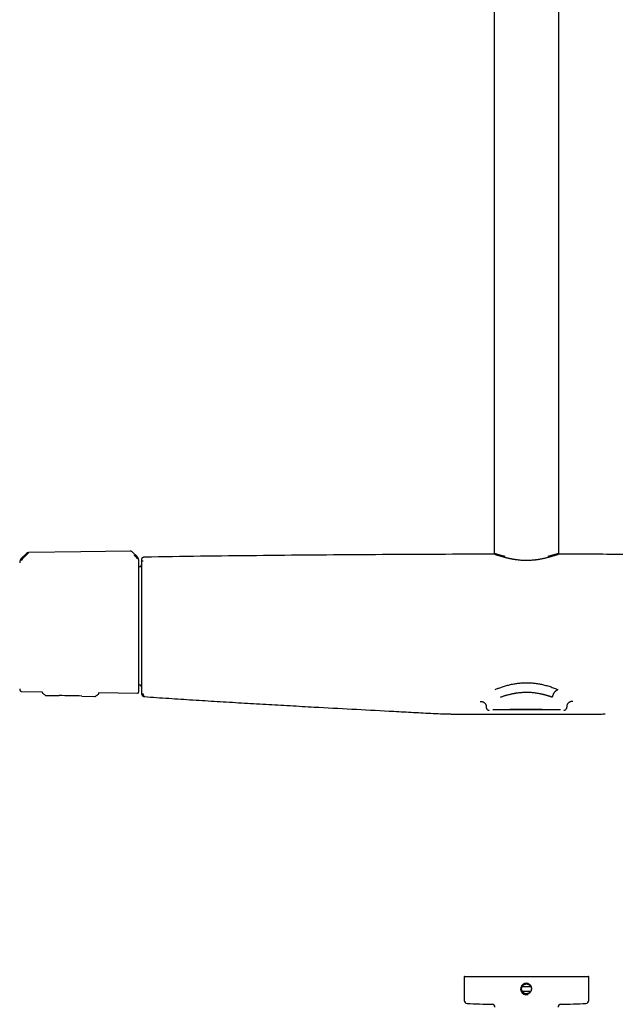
# Model space of a CAD drawing. Header units: millimetres. Extents: x 8 to 1762, y 12 to 2754.
# Tile 19 of 38: x 724 to 925, y 1426 to 1758. Entities that reach past the tile are written whole.
import ezdxf

# ---------------------------------------------------------------- set-up
doc = ezdxf.new("R2010")
doc.units = ezdxf.units.MM

msp = doc.modelspace()

# ---------------------------------------------------------------- linework, layer by layer
at = {"color": 7, "linetype": 'Continuous', "lineweight": 30}
for p, q in [((884.47, 2572.56), (884.47, 1577.73)), ((906.37, 1577.73), (906.37, 2572.56)), ((726.52, 1577.52), (725.11, 1576.12)), ((726.51, 1577.52), (726.51, 1577.52)), ((726.52, 1577.52), (726.51, 1577.52)), ((726.61, 1577.61), (726.56, 1577.56)), ((727.36, 1577.87), (727.36, 1577.87)), ((762.57, 1577.95), (762.5, 1578.01)), ((763.87, 1576.66), (762.56, 1577.95)), ((762.56, 1577.95), (762.56, 1577.95)), ((725.12, 1576.13), (725.12, 1576.11)), ((725.8, 1576.31), (725.95, 1576.47)), ((764.59, 1574.96), (764.59, 1574.97)), ((765.47, 1575.59), (765.47, 1575.6)), ((765.47, 1575.55), (765.47, 1575.5)), ((902.61, 1576.3), (902.59, 1576.3)), ((765.43, 1573.11), (764.59, 1573.1)), ((725.01, 1531.06), (731.93, 1530.95)), ((731.93, 1530.96), (731.93, 1530.9)), ((731.93, 1530.9), (731.93, 1530.85)), ((731.93, 1530.9), (731.93, 1530.9)), ((764.59, 1533.3), (765.43, 1533.28)), ((733.43, 1529.66), (737.66, 1529.65)), ((733.43, 1529.66), (733.43, 1529.66)), ((745.36, 1529.51), (749.59, 1529.37)), ((749.59, 1529.38), (749.6, 1529.38)), ((750.93, 1530.18), (750.97, 1530.21)), ((751.14, 1530.66), (751.13, 1530.57)), ((751.13, 1530.57), (751.13, 1530.58)), ((751.14, 1530.66), (764.1, 1530.46)), ((766.43, 1529.33), (766.49, 1529.32)), ((882.68, 1524.59), (882.81, 1524.72)), ((908.02, 1524.72), (908.15, 1524.59)), ((914.88, 1523.41), (914.88, 1523.4)), ((874.34, 1434.6), (874.41, 1426.84)), ((874.64, 1434.9), (916.2, 1434.9)), ((916.43, 1426.84), (916.5, 1434.6)), ((896.95, 1431.4), (893.89, 1431.4)), ((894, 1429.93), (893.99, 1429.96)), ((896.81, 1429.9), (894.02, 1429.9)), ((895.68, 1429.15), (895.64, 1429.14))]:
    msp.add_line(p, q, dxfattribs=at)
at = {"color": 7, "linetype": 'Continuous', "lineweight": 30, "flags": 128}
for points in [[(761.62, 1578.39), (745.02, 1578.14), (727.36, 1577.87)], [(765.47, 1530.66), (765.47, 1530.67), (765.47, 1530.67), (765.47, 1530.67), (765.47, 1530.68), (765.47, 1530.69), (765.47, 1530.69), (765.47, 1530.69), (765.47, 1530.7), (765.47, 1530.7), (765.47, 1530.7), (765.47, 1530.7), (765.47, 1530.7), (765.47, 1530.7), (765.47, 1530.7), (765.47, 1530.7)]]:
    msp.add_lwpolyline(points, dxfattribs=at)
at = {"color": 7, "linetype": 'Continuous', "lineweight": 30}
for centre, radius, start, end in [((1765.22, 1553.2), 1000, 178.72201, 178.82018), ((726.85, 1532.01), 2.48, 181.2169, 190.5381), ((1765.22, 1553.2), 1000, 181.17982, 181.2765), ((737.15, 1279.65), 250, 88.1172, 89.8829), ((874.64, 1434.6), 0.3, 90, 180.5), ((916.2, 1434.6), 0.3, 359.5, 90), ((895.42, 1430.78), 2, 202.5814, 286.1077), ((895.42, 1430.78), 1.65, 210.1444, 278.0916), ((875.41, 1426.85), 1, 180.5, 267.3946), ((895.42, 1866.65), 441.25, 267.3946, 268.4905), ((883.77, 1424.55), 1, 0, 88.4905), ((907.07, 1424.55), 1, 91.5095, 180), ((895.42, 1866.65), 441.25, 271.5095, 272.6054), ((915.43, 1426.85), 1, 272.6054, 359.5)]:
    msp.add_arc(centre, radius, start, end, dxfattribs=at)
for points, knots in [([(727.36, 1577.86), (727.35, 1577.85), (727.33, 1577.84), (727.3, 1577.8), (727.25, 1577.76), (727.19, 1577.7), (727.14, 1577.65), (727.1, 1577.61), (727.05, 1577.56), (726.99, 1577.51), (726.94, 1577.45), (726.87, 1577.39), (726.8, 1577.31), (726.71, 1577.23), (726.64, 1577.15), (726.58, 1577.09), (726.55, 1577.07), (726.52, 1577.04), (726.49, 1577.01), (726.46, 1576.97), (726.43, 1576.94), (726.36, 1576.88), (726.27, 1576.78), (726.16, 1576.67), (726.08, 1576.59), (726.02, 1576.54), (725.99, 1576.5), (725.97, 1576.48), (725.96, 1576.47), (725.95, 1576.47), (725.95, 1576.47), (725.95, 1576.47), (725.95, 1576.47)], [0, 0, 0, 0, 0.051373, 0.105665, 0.163102, 0.223828, 0.260047, 0.297372, 0.335805, 0.375343, 0.415981, 0.457712, 0.500527, 0.55796, 0.625151, 0.641553, 0.65843, 0.675777, 0.69359, 0.711864, 0.730595, 0.749776, 0.826538, 0.888784, 0.93693, 0.964012, 0.983495, 0.995471, 0.998664, 0.999564, 0.99984, 1, 1, 1, 1]), ([(727.36, 1577.87), (727.28, 1577.87), (727.13, 1577.86), (726.92, 1577.79), (726.74, 1577.71), (726.65, 1577.63), (726.62, 1577.6)], [0, 0, 0, 0, 0.275137, 0.558616, 0.849567, 1, 1, 1, 1]), ([(762.48, 1578.03), (762.45, 1578.06), (762.4, 1578.1), (762.33, 1578.15), (762.26, 1578.2), (762.19, 1578.24), (762.09, 1578.29), (761.98, 1578.34), (761.86, 1578.37), (761.75, 1578.39), (761.66, 1578.39), (761.62, 1578.39)], [0, 0, 0, 0, 0.130269, 0.223369, 0.288012, 0.373142, 0.487691, 0.630329, 0.740715, 0.863594, 1, 1, 1, 1]), ([(762.5, 1578.01), (762.44, 1578.05), (762.33, 1578.16), (762.15, 1578.26), (761.99, 1578.33), (761.87, 1578.36), (761.74, 1578.39), (761.66, 1578.39), (761.62, 1578.39)], [0, 0, 0, 0, 0.218292, 0.487112, 0.617332, 0.745476, 0.872561, 1, 1, 1, 1]), ([(884.75, 1577.33), (883.14, 1577.33), (875.24, 1577.33), (861.03, 1577.28), (842.12, 1577.18), (823.21, 1577.04), (804.29, 1576.86), (785.38, 1576.64), (772.77, 1576.46), (766.47, 1576.37)], [0, 0, 0, 0, 0.040605, 0.200504, 0.360403, 0.520302, 0.680201, 0.8401, 1, 1, 1, 1]), ([(884.47, 1577.73), (884.47, 1577.69), (884.48, 1577.62), (884.53, 1577.51), (884.59, 1577.44), (884.65, 1577.39), (884.7, 1577.36), (884.72, 1577.34), (884.74, 1577.34), (884.76, 1577.33), (884.78, 1577.32), (884.83, 1577.3), (884.88, 1577.28), (884.94, 1577.26), (885.01, 1577.24), (885.09, 1577.21), (885.19, 1577.18), (885.31, 1577.14), (885.47, 1577.1), (885.65, 1577.04), (885.87, 1576.98), (886.12, 1576.91), (886.39, 1576.83), (886.68, 1576.74), (887, 1576.64), (887.37, 1576.54), (887.78, 1576.42), (888.08, 1576.34), (888.23, 1576.3)], [0, 0, 0, 0, 0.027194, 0.051421, 0.072418, 0.091699, 0.107197, 0.119265, 0.130521, 0.14223, 0.154392, 0.184866, 0.217896, 0.249566, 0.283222, 0.318831, 0.357441, 0.401797, 0.450487, 0.503541, 0.561015, 0.623002, 0.67797, 0.735887, 0.796928, 0.861249, 0.928944, 1, 1, 1, 1]), ([(884.47, 1577.73), (884.47, 1577.73), (884.47, 1577.72), (884.51, 1577.69), (884.58, 1577.67), (884.68, 1577.64), (884.81, 1577.6), (884.98, 1577.54), (885.15, 1577.49), (885.29, 1577.45), (885.37, 1577.42), (885.47, 1577.39), (885.56, 1577.37), (885.67, 1577.33), (885.78, 1577.3), (885.95, 1577.25), (886.21, 1577.18), (886.59, 1577.07), (887.02, 1576.96), (887.51, 1576.83), (887.87, 1576.73), (888.06, 1576.68)], [0, 0, 0, 0, 0.05376, 0.116015, 0.175366, 0.231818, 0.299237, 0.36855, 0.439774, 0.464194, 0.488833, 0.513692, 0.538771, 0.564071, 0.589592, 0.615334, 0.683876, 0.756607, 0.833534, 0.914664, 1, 1, 1, 1]), ([(902.59, 1576.3), (902.69, 1576.32), (902.89, 1576.38), (903.18, 1576.46), (903.45, 1576.54), (903.7, 1576.61), (903.93, 1576.68), (904.16, 1576.75), (904.36, 1576.81), (904.57, 1576.87), (904.78, 1576.93), (904.98, 1576.99), (905.16, 1577.04), (905.29, 1577.08), (905.41, 1577.11), (905.51, 1577.14), (905.61, 1577.17), (905.71, 1577.2), (905.81, 1577.23), (905.89, 1577.26), (905.96, 1577.28), (906.02, 1577.31), (906.06, 1577.32), (906.1, 1577.34), (906.16, 1577.38), (906.21, 1577.41), (906.24, 1577.44), (906.26, 1577.47), (906.29, 1577.5), (906.32, 1577.54), (906.34, 1577.59), (906.36, 1577.66), (906.36, 1577.71), (906.37, 1577.73)], [0, 0, 0, 0, 0.043673, 0.092943, 0.138749, 0.181225, 0.220473, 0.267103, 0.308416, 0.344458, 0.399226, 0.448404, 0.492478, 0.535535, 0.564669, 0.597171, 0.633582, 0.673942, 0.717273, 0.758024, 0.795266, 0.828966, 0.859141, 0.881395, 0.90703, 0.936315, 0.941636, 0.948576, 0.957825, 0.966325, 0.976176, 0.98739, 1, 1, 1, 1]), ([(902.77, 1576.68), (902.95, 1576.73), (903.29, 1576.82), (903.75, 1576.94), (904.08, 1577.03), (904.29, 1577.09), (904.41, 1577.12), (904.53, 1577.15), (904.64, 1577.18), (904.74, 1577.21), (904.84, 1577.24), (905, 1577.29), (905.19, 1577.34), (905.41, 1577.41), (905.61, 1577.47), (905.78, 1577.52), (905.93, 1577.57), (906.06, 1577.6), (906.17, 1577.64), (906.26, 1577.67), (906.33, 1577.7), (906.37, 1577.72), (906.37, 1577.73), (906.37, 1577.73)], [0, 0, 0, 0, 0.0797177, 0.1556718, 0.2278661, 0.2513339, 0.2743759, 0.2969922, 0.3191832, 0.340949, 0.3622899, 0.3832061, 0.4410163, 0.4977366, 0.5533729, 0.6079319, 0.6614203, 0.7138456, 0.7652155, 0.8286838, 0.8958876, 0.9668334, 1, 1, 1, 1]), ([(1024.36, 1576.37), (1017.49, 1576.47), (1003.73, 1576.67), (983.1, 1576.9), (962.47, 1577.09), (941.84, 1577.22), (923.04, 1577.31), (911.12, 1577.33), (906.08, 1577.33)], [0, 0, 0, 0, 0.174423, 0.348845, 0.523267, 0.697688, 0.872109, 1, 1, 1, 1]), ([(725.1, 1576.12), (725.05, 1576.07), (724.94, 1575.95), (724.8, 1575.76), (724.67, 1575.56), (724.57, 1575.34), (724.49, 1575.12), (724.42, 1574.89), (724.38, 1574.66), (724.38, 1574.5), (724.37, 1574.42)], [0, 0, 0, 0, 0.122985, 0.247681, 0.373545, 0.5, 0.626456, 0.752319, 0.877015, 1, 1, 1, 1]), ([(725.12, 1576.11), (725.11, 1576.11), (725.09, 1576.09), (725.05, 1576.04), (724.98, 1575.97), (724.89, 1575.88), (724.79, 1575.75), (724.7, 1575.6), (724.62, 1575.45), (724.55, 1575.29), (724.5, 1575.13), (724.46, 1574.98), (724.43, 1574.86), (724.42, 1574.79), (724.42, 1574.73), (724.41, 1574.71), (724.41, 1574.7)], [0, 0, 0, 0, 0.007539, 0.032602, 0.07418, 0.124929, 0.188679, 0.265565, 0.331914, 0.405634, 0.486045, 0.573984, 0.669568, 0.772326, 0.882537, 1, 1, 1, 1]), ([(725.8, 1576.31), (725.78, 1576.29), (725.73, 1576.25), (725.67, 1576.19), (725.62, 1576.13), (725.57, 1576.08), (725.53, 1576.04), (725.5, 1576), (725.44, 1575.94), (725.36, 1575.85), (725.27, 1575.74), (725.19, 1575.64), (725.14, 1575.55), (725.1, 1575.49), (725.08, 1575.44), (725.06, 1575.41), (725.05, 1575.37), (725.04, 1575.33), (725.02, 1575.29), (725.01, 1575.25), (725.01, 1575.21), (725.01, 1575.2), (725.01, 1575.19)], [0, 0, 0, 0, 0.050045, 0.095553, 0.136383, 0.17242, 0.203582, 0.229806, 0.251048, 0.341132, 0.424232, 0.500467, 0.559068, 0.620038, 0.651467, 0.683568, 0.716366, 0.749871, 0.805208, 0.865749, 0.930959, 1, 1, 1, 1]), ([(725.54, 1576.53), (725.54, 1576.53), (725.55, 1576.53), (725.59, 1576.51), (725.62, 1576.48), (725.66, 1576.45), (725.7, 1576.41), (725.75, 1576.37), (725.78, 1576.33), (725.8, 1576.31)], [0, 0, 0, 0, 0.266598, 0.401522, 0.532956, 0.658345, 0.776518, 0.888742, 1, 1, 1, 1]), ([(763.13, 1576.89), (763.14, 1576.91), (763.18, 1576.95), (763.23, 1576.99), (763.27, 1577.03), (763.31, 1577.06), (763.34, 1577.09), (763.38, 1577.11), (763.39, 1577.11), (763.4, 1577.11)], [0, 0, 0, 0, 0.1117, 0.224353, 0.342772, 0.468177, 0.599425, 0.734033, 1, 1, 1, 1]), ([(764.1, 1575.8), (764.1, 1575.81), (764.1, 1575.82), (764.09, 1575.86), (764.07, 1575.9), (764.04, 1575.95), (764.01, 1575.99), (763.97, 1576.03), (763.93, 1576.09), (763.87, 1576.15), (763.8, 1576.22), (763.73, 1576.3), (763.65, 1576.37), (763.57, 1576.46), (763.5, 1576.53), (763.45, 1576.58), (763.42, 1576.61), (763.39, 1576.64), (763.35, 1576.68), (763.31, 1576.72), (763.26, 1576.76), (763.22, 1576.8), (763.18, 1576.84), (763.15, 1576.87), (763.14, 1576.88), (763.13, 1576.89), (763.13, 1576.89), (763.13, 1576.89), (763.13, 1576.89), (763.13, 1576.89), (763.13, 1576.89), (763.13, 1576.89)], [0, 0, 0, 0, 0.069381, 0.134474, 0.194647, 0.249723, 0.286616, 0.328877, 0.376647, 0.440744, 0.499958, 0.554703, 0.614664, 0.6798, 0.750013, 0.76892, 0.790509, 0.814753, 0.841618, 0.871065, 0.903043, 0.937492, 0.964713, 0.984146, 0.995886, 0.998893, 0.999683, 0.9999, 0.999964, 0.999986, 1, 1, 1, 1]), ([(764.49, 1575.52), (764.49, 1575.54), (764.49, 1575.56), (764.48, 1575.61), (764.47, 1575.65), (764.46, 1575.67), (764.46, 1575.7), (764.44, 1575.74), (764.43, 1575.8), (764.41, 1575.85), (764.39, 1575.9), (764.37, 1575.95), (764.35, 1576), (764.32, 1576.06), (764.29, 1576.15), (764.2, 1576.29), (764.06, 1576.46), (763.94, 1576.58), (763.87, 1576.65)], [0, 0, 0, 0, 0.125554, 0.251039, 0.290001, 0.310057, 0.344618, 0.393554, 0.456767, 0.493798, 0.534579, 0.576341, 0.60187, 0.627562, 0.693703, 0.759502, 0.875658, 1, 1, 1, 1]), ([(764.24, 1576.21), (764.23, 1576.23), (764.18, 1576.32), (764.06, 1576.48), (763.94, 1576.61), (763.88, 1576.68)], [0, 0, 0, 0, 0.09379, 0.526659, 1, 1, 1, 1]), ([(764.59, 1574.97), (764.59, 1575.01), (764.59, 1575.09), (764.58, 1575.19), (764.57, 1575.26), (764.57, 1575.3), (764.56, 1575.34), (764.56, 1575.38), (764.54, 1575.47), (764.51, 1575.58), (764.47, 1575.73), (764.41, 1575.89), (764.35, 1576.03), (764.3, 1576.11), (764.29, 1576.13)], [0, 0, 0, 0, 0.13859, 0.246275, 0.323202, 0.350406, 0.370585, 0.405796, 0.454324, 0.560898, 0.666494, 0.793532, 0.941763, 1, 1, 1, 1]), ([(764.59, 1553.37), (764.59, 1553.65), (764.59, 1554.22), (764.59, 1555.08), (764.59, 1555.95), (764.59, 1556.82), (764.59, 1557.64), (764.59, 1558.39), (764.59, 1559.09), (764.59, 1559.78), (764.59, 1560.48), (764.59, 1561.23), (764.59, 1562.04), (764.59, 1562.91), (764.59, 1563.75), (764.59, 1564.59), (764.59, 1565.4), (764.59, 1566.19), (764.59, 1566.95), (764.59, 1567.68), (764.59, 1568.39), (764.59, 1569.08), (764.59, 1569.73), (764.59, 1570.36), (764.59, 1570.94), (764.59, 1571.45), (764.59, 1571.89), (764.59, 1572.27), (764.59, 1572.62), (764.59, 1572.95), (764.59, 1573.28), (764.59, 1573.61), (764.59, 1573.91), (764.59, 1574.18), (764.59, 1574.41), (764.59, 1574.6), (764.59, 1574.74), (764.59, 1574.85), (764.59, 1574.93), (764.59, 1574.95), (764.59, 1574.96)], [0, 0, 0, 0, 0.025584, 0.05117, 0.077404, 0.103828, 0.130677, 0.152041, 0.173419, 0.195242, 0.217142, 0.23906, 0.267512, 0.29597, 0.324782, 0.353689, 0.382787, 0.411491, 0.440267, 0.469148, 0.498049, 0.527491, 0.556939, 0.586301, 0.615625, 0.644825, 0.667655, 0.690501, 0.713078, 0.735595, 0.75813, 0.786264, 0.814404, 0.842056, 0.86955, 0.896665, 0.922944, 0.949025, 0.974507, 1, 1, 1, 1]), ([(766.12, 1576.3), (766.11, 1576.29), (766.09, 1576.29), (766.07, 1576.28), (766.04, 1576.26), (766.01, 1576.25), (765.99, 1576.24), (765.97, 1576.23), (765.95, 1576.22), (765.93, 1576.21), (765.91, 1576.2), (765.89, 1576.19), (765.87, 1576.18), (765.85, 1576.17), (765.83, 1576.16), (765.81, 1576.15), (765.79, 1576.13), (765.76, 1576.11), (765.74, 1576.09), (765.71, 1576.07), (765.68, 1576.04), (765.64, 1576.01), (765.61, 1575.97), (765.57, 1575.91), (765.53, 1575.85), (765.5, 1575.77), (765.48, 1575.69), (765.47, 1575.63), (765.47, 1575.6)], [0, 0, 0, 0, 0.035462, 0.076588, 0.116014, 0.15374, 0.189766, 0.223495, 0.255583, 0.286032, 0.31484, 0.342546, 0.368648, 0.395207, 0.423026, 0.452106, 0.482446, 0.514045, 0.552504, 0.592645, 0.634195, 0.677095, 0.721343, 0.766939, 0.822405, 0.879739, 0.938939, 1, 1, 1, 1]), ([(765.47, 1575.64), (765.47, 1575.64), (765.47, 1575.63), (765.47, 1575.61), (765.47, 1575.57), (765.47, 1575.55)], [0, 0, 0, 0, 0.333263, 0.666582, 1, 1, 1, 1]), ([(765.47, 1575.5), (765.47, 1575.49), (765.47, 1575.48), (765.47, 1575.44), (765.47, 1575.41), (765.47, 1575.36), (765.47, 1575.3), (765.47, 1575.24), (765.47, 1575.18), (765.47, 1575.13), (765.47, 1575.07), (765.47, 1575), (765.47, 1574.9), (765.47, 1574.78), (765.47, 1574.67), (765.47, 1574.62), (765.47, 1574.6), (765.47, 1574.59), (765.47, 1574.58), (765.47, 1574.58), (765.47, 1574.58), (765.47, 1574.58), (765.47, 1574.58), (765.47, 1574.58), (765.47, 1574.58), (765.47, 1574.58), (765.47, 1574.58), (765.47, 1574.58)], [0, 0, 0, 0, 0.087077, 0.170465, 0.250179, 0.336152, 0.419411, 0.499986, 0.55752, 0.614101, 0.669742, 0.724459, 0.779912, 0.902902, 0.957147, 0.981053, 0.991573, 0.996212, 0.998271, 0.99914, 0.999535, 0.999907, 0.999936, 0.99996, 0.99998, 0.99999, 1, 1, 1, 1]), ([(765.98, 1575.07), (765.95, 1575.06), (765.88, 1575.06), (765.79, 1575.03), (765.7, 1574.99), (765.62, 1574.92), (765.55, 1574.85), (765.5, 1574.76), (765.47, 1574.67), (765.47, 1574.61), (765.47, 1574.58)], [0, 0, 0, 0, 0.1177565, 0.2417461, 0.3695446, 0.4999035, 0.6303847, 0.7584657, 0.8825292, 1, 1, 1, 1]), ([(766.47, 1576.37), (766.4, 1576.36), (766.28, 1576.36), (766.17, 1576.31), (766.12, 1576.29)], [0, 0, 0, 0, 0.554072, 1, 1, 1, 1]), ([(888.23, 1576.3), (888.33, 1576.27), (888.54, 1576.22), (888.88, 1576.13), (889.23, 1576.05), (889.56, 1575.97), (889.88, 1575.91), (890.18, 1575.85), (890.45, 1575.79), (890.71, 1575.75), (890.93, 1575.71), (891.15, 1575.67), (891.35, 1575.64), (891.56, 1575.6), (891.77, 1575.57), (892.11, 1575.53), (892.59, 1575.47), (893.22, 1575.41), (893.86, 1575.36), (894.51, 1575.33), (895.16, 1575.31), (895.81, 1575.31), (896.47, 1575.33), (897.11, 1575.37), (897.72, 1575.42), (898.18, 1575.46), (898.5, 1575.5), (898.69, 1575.52), (898.89, 1575.55), (899.12, 1575.58), (899.37, 1575.62), (899.66, 1575.66), (899.96, 1575.72), (900.3, 1575.78), (900.66, 1575.85), (901.03, 1575.92), (901.43, 1576.01), (901.84, 1576.11), (902.24, 1576.2), (902.49, 1576.27), (902.61, 1576.3)], [0, 0, 0, 0, 0.025696, 0.055374, 0.083066, 0.108799, 0.132591, 0.154454, 0.174393, 0.192411, 0.208506, 0.222787, 0.236733, 0.2508, 0.264963, 0.279213, 0.319581, 0.360575, 0.401643, 0.44271, 0.483814, 0.524986, 0.566163, 0.607235, 0.646707, 0.684058, 0.696883, 0.709436, 0.722529, 0.737693, 0.754956, 0.774332, 0.795834, 0.819465, 0.845229, 0.873127, 0.903158, 0.935319, 0.969605, 1, 1, 1, 1]), ([(765.42, 1573.11), (765.42, 1573.15), (765.42, 1573.27), (765.42, 1573.43), (765.43, 1573.59), (765.43, 1573.7), (765.43, 1573.78), (765.43, 1573.79), (765.43, 1573.79)], [0, 0, 0, 0, 0.077087, 0.261245, 0.445268, 0.63003, 0.815055, 1, 1, 1, 1]), ([(765.43, 1573.79), (765.43, 1573.79), (765.43, 1573.78), (765.43, 1573.74), (765.43, 1573.69), (765.43, 1573.64), (765.43, 1573.61), (765.43, 1573.57), (765.43, 1573.53), (765.43, 1573.49), (765.43, 1573.44), (765.43, 1573.36), (765.43, 1573.21), (765.43, 1572.99), (765.43, 1572.77), (765.43, 1572.55), (765.43, 1572.4), (765.43, 1572.3), (765.43, 1572.25), (765.43, 1572.2), (765.43, 1572.15), (765.43, 1572.1), (765.43, 1572.05), (765.43, 1571.92), (765.43, 1571.7), (765.43, 1571.36), (765.43, 1571.06), (765.43, 1570.79), (765.43, 1570.56), (765.43, 1570.31), (765.43, 1569.97), (765.43, 1569.52), (765.43, 1568.96), (765.43, 1568.38), (765.43, 1567.76), (765.43, 1567.11), (765.43, 1566.44), (765.43, 1565.73), (765.43, 1564.99), (765.43, 1564.24), (765.43, 1563.47), (765.43, 1562.69), (765.43, 1561.89), (765.43, 1561.07), (765.43, 1560.23), (765.43, 1559.37), (765.43, 1558.51), (765.43, 1557.63), (765.43, 1556.89), (765.43, 1556.3), (765.43, 1555.86), (765.43, 1555.42), (765.43, 1554.98), (765.43, 1554.54), (765.43, 1554.09), (765.43, 1553.65), (765.43, 1553.06), (765.43, 1552.3), (765.43, 1551.39), (765.43, 1550.65), (765.43, 1550.06), (765.43, 1549.64), (765.43, 1549.22), (765.43, 1548.82), (765.43, 1548.43), (765.43, 1548.05), (765.43, 1547.65), (765.43, 1547.26), (765.43, 1546.87), (765.43, 1546.49), (765.43, 1546.1), (765.43, 1545.72), (765.43, 1545.19), (765.43, 1544.51), (765.43, 1543.7), (765.43, 1542.9), (765.43, 1542.12), (765.43, 1541.37), (765.43, 1540.65), (765.43, 1539.96), (765.43, 1539.29), (765.43, 1538.64), (765.43, 1538.02), (765.43, 1537.42), (765.43, 1536.85), (765.43, 1536.32), (765.43, 1535.82), (765.43, 1535.36), (765.43, 1534.93), (765.43, 1534.54), (765.43, 1534.18), (765.43, 1533.85), (765.43, 1533.56), (765.43, 1533.31), (765.43, 1533.09), (765.43, 1532.92), (765.43, 1532.78), (765.43, 1532.68), (765.43, 1532.62), (765.43, 1532.61), (765.43, 1532.61)], [0, 0, 0, 0, 0.011658, 0.023305, 0.034954, 0.038881, 0.04281, 0.046743, 0.05068, 0.054621, 0.058568, 0.062521, 0.07584, 0.089119, 0.10238, 0.111134, 0.119898, 0.121868, 0.123838, 0.125809, 0.127781, 0.129755, 0.131729, 0.133705, 0.144954, 0.156198, 0.167452, 0.174094, 0.180747, 0.187414, 0.195052, 0.208785, 0.222592, 0.236355, 0.250058, 0.263928, 0.277831, 0.291796, 0.305851, 0.3199, 0.333614, 0.347337, 0.361092, 0.374905, 0.388961, 0.402962, 0.416933, 0.4309, 0.444957, 0.451865, 0.458748, 0.465612, 0.472457, 0.47929, 0.486111, 0.492925, 0.499736, 0.513829, 0.527904, 0.541992, 0.548645, 0.55531, 0.56199, 0.568466, 0.574149, 0.580476, 0.58679, 0.593093, 0.599387, 0.605675, 0.611959, 0.618242, 0.624527, 0.638585, 0.65262, 0.666659, 0.68073, 0.694794, 0.708538, 0.722264, 0.736, 0.749769, 0.763796, 0.777812, 0.791844, 0.80592, 0.819968, 0.833677, 0.847377, 0.861095, 0.874855, 0.888862, 0.902829, 0.916783, 0.930749, 0.944813, 0.958642, 0.972431, 0.986208, 1, 1, 1, 1]), ([(764.59, 1531.43), (764.59, 1531.43), (764.59, 1531.44), (764.59, 1531.5), (764.59, 1531.6), (764.59, 1531.74), (764.59, 1531.9), (764.59, 1532.08), (764.59, 1532.28), (764.59, 1532.5), (764.59, 1532.74), (764.59, 1533.03), (764.59, 1533.35), (764.59, 1533.73), (764.59, 1534.14), (764.59, 1534.59), (764.59, 1535.06), (764.59, 1535.57), (764.59, 1536.11), (764.59, 1536.69), (764.59, 1537.29), (764.59, 1537.92), (764.59, 1538.57), (764.59, 1539.25), (764.59, 1539.95), (764.59, 1540.68), (764.59, 1541.42), (764.59, 1542.18), (764.59, 1542.95), (764.59, 1543.73), (764.59, 1544.53), (764.59, 1545.36), (764.59, 1546.24), (764.59, 1547.15), (764.59, 1548.06), (764.59, 1548.97), (764.59, 1549.87), (764.59, 1550.76), (764.59, 1551.64), (764.59, 1552.5), (764.59, 1553.08), (764.59, 1553.37)], [0, 0, 0, 0, 0.025655, 0.051318, 0.077645, 0.104165, 0.131122, 0.152575, 0.174043, 0.195965, 0.217964, 0.239981, 0.265503, 0.291024, 0.316763, 0.342682, 0.368622, 0.394823, 0.421023, 0.44731, 0.473645, 0.500002, 0.526343, 0.552683, 0.57897, 0.605165, 0.631381, 0.657306, 0.68323, 0.708969, 0.734485, 0.760022, 0.788024, 0.816032, 0.84351, 0.870819, 0.897719, 0.923762, 0.949595, 0.974792, 1, 1, 1, 1]), ([(724.41, 1531.57), (724.43, 1531.52), (724.45, 1531.42), (724.54, 1531.28), (724.65, 1531.18), (724.77, 1531.11), (724.89, 1531.07), (724.97, 1531.06), (725.01, 1531.06)], [0, 0, 0, 0, 0.1785638, 0.3677159, 0.5616327, 0.7130869, 0.8600931, 1, 1, 1, 1]), ([(731.93, 1530.85), (731.94, 1530.83), (731.94, 1530.77), (731.96, 1530.7), (731.99, 1530.66), (732, 1530.65)], [0, 0, 0, 0, 0.257405, 0.805383, 1, 1, 1, 1]), ([(764.49, 1530.74), (764.51, 1530.8), (764.54, 1530.92), (764.57, 1531.1), (764.59, 1531.27), (764.59, 1531.37), (764.59, 1531.43)], [0, 0, 0, 0, 0.264834, 0.515751, 0.758652, 1, 1, 1, 1]), ([(765.43, 1532.63), (765.43, 1532.63), (765.43, 1532.64), (765.43, 1532.67), (765.43, 1532.71), (765.43, 1532.78), (765.42, 1532.86), (765.42, 1532.98), (765.42, 1533.1), (765.42, 1533.19), (765.42, 1533.24), (765.42, 1533.27), (765.42, 1533.28)], [0, 0, 0, 0, 0.060467, 0.177714, 0.295247, 0.413143, 0.536876, 0.704142, 0.871424, 0.915269, 0.959134, 1, 1, 1, 1]), ([(765.47, 1530.92), (765.47, 1530.91), (765.47, 1530.9), (765.47, 1530.88), (765.47, 1530.86), (765.47, 1530.84), (765.47, 1530.82), (765.47, 1530.8), (765.47, 1530.78), (765.47, 1530.77), (765.47, 1530.75), (765.47, 1530.73), (765.47, 1530.71), (765.47, 1530.7), (765.47, 1530.7)], [0, 0, 0, 0, 0.065514, 0.132485, 0.200917, 0.270809, 0.342164, 0.414981, 0.489264, 0.552858, 0.654828, 0.76334, 0.878397, 1, 1, 1, 1]), ([(884.81, 1531.69), (884.97, 1531.76), (885.31, 1531.9), (885.85, 1532.12), (886.42, 1532.33), (887.02, 1532.54), (887.65, 1532.75), (888.3, 1532.94), (888.98, 1533.13), (889.68, 1533.31), (890.38, 1533.47), (891.09, 1533.61), (891.8, 1533.73), (892.52, 1533.83), (893.23, 1533.91), (893.95, 1533.96), (894.68, 1534), (895.42, 1534.01), (896.16, 1534), (896.91, 1533.96), (897.64, 1533.91), (898.36, 1533.83), (899.08, 1533.73), (899.78, 1533.61), (900.48, 1533.47), (901.19, 1533.31), (901.92, 1533.12), (902.66, 1532.91), (903.37, 1532.68), (904.06, 1532.45), (904.73, 1532.2), (905.39, 1531.95), (905.81, 1531.77), (906.02, 1531.69)], [0, 0, 0, 0, 0.030185, 0.060576, 0.091244, 0.12228, 0.153866, 0.186032, 0.218425, 0.251012, 0.283097, 0.314751, 0.346049, 0.377017, 0.407668, 0.438126, 0.468842, 0.500003, 0.531586, 0.562886, 0.593987, 0.624973, 0.655931, 0.686946, 0.718104, 0.749486, 0.784909, 0.820267, 0.855658, 0.890818, 0.926294, 0.962668, 1, 1, 1, 1]), ([(886.63, 1529.16), (886.75, 1529.2), (886.99, 1529.29), (887.35, 1529.41), (887.72, 1529.53), (888.1, 1529.64), (888.49, 1529.76), (888.93, 1529.88), (889.4, 1530.01), (889.88, 1530.12), (890.33, 1530.23), (890.71, 1530.31), (891, 1530.37), (891.22, 1530.41), (891.44, 1530.45), (891.65, 1530.49), (891.87, 1530.53), (892.09, 1530.56), (892.42, 1530.61), (892.88, 1530.67), (893.49, 1530.74), (894.13, 1530.79), (894.78, 1530.83), (895.42, 1530.84), (896.05, 1530.83), (896.69, 1530.8), (897.34, 1530.74), (898.01, 1530.67), (898.69, 1530.58), (899.38, 1530.46), (899.91, 1530.36), (900.28, 1530.28), (900.5, 1530.23), (900.72, 1530.18), (900.94, 1530.13), (901.17, 1530.08), (901.38, 1530.02), (901.58, 1529.97), (901.76, 1529.92), (901.94, 1529.87), (902.12, 1529.82), (902.27, 1529.78), (902.44, 1529.73), (902.65, 1529.67), (902.92, 1529.58), (903.21, 1529.49), (903.53, 1529.39), (903.86, 1529.28), (904.09, 1529.2), (904.21, 1529.16)], [0, 0, 0, 0, 0.024561, 0.04898, 0.073257, 0.097394, 0.121392, 0.146956, 0.176752, 0.204713, 0.230841, 0.25514, 0.267325, 0.279391, 0.291339, 0.30317, 0.314885, 0.326483, 0.337967, 0.368956, 0.399094, 0.433885, 0.467524, 0.500045, 0.531901, 0.564763, 0.598663, 0.63363, 0.669689, 0.706866, 0.74518, 0.75705, 0.769219, 0.781686, 0.794452, 0.807518, 0.820883, 0.831595, 0.842492, 0.853574, 0.864843, 0.874269, 0.881809, 0.896757, 0.913604, 0.932352, 0.953001, 0.97555, 1, 1, 1, 1]), ([(904.21, 1529.16), (904.21, 1529.16), (904.21, 1529.18), (904.22, 1529.22), (904.23, 1529.27), (904.24, 1529.31), (904.25, 1529.34), (904.26, 1529.37), (904.27, 1529.41), (904.28, 1529.45), (904.29, 1529.49), (904.3, 1529.54), (904.33, 1529.65), (904.38, 1529.82), (904.47, 1530.04), (904.55, 1530.22), (904.63, 1530.35), (904.68, 1530.45), (904.74, 1530.54), (904.8, 1530.63), (904.85, 1530.71), (904.95, 1530.84), (905.08, 1531.01), (905.27, 1531.2), (905.45, 1531.36), (905.64, 1531.49), (905.83, 1531.6), (905.96, 1531.66), (906.02, 1531.69)], [0, 0, 0, 0, 0.004242, 0.016723, 0.036678, 0.045023, 0.054232, 0.064321, 0.07531, 0.087223, 0.100086, 0.113932, 0.128795, 0.19697, 0.264967, 0.332097, 0.365028, 0.397347, 0.428921, 0.459627, 0.489357, 0.518021, 0.60304, 0.685739, 0.764724, 0.840407, 0.918607, 1, 1, 1, 1]), ([(732, 1530.65), (732.01, 1530.63), (732.04, 1530.57), (732.09, 1530.53), (732.12, 1530.51)], [0, 0, 0, 0, 0.454079, 1, 1, 1, 1]), ([(732.12, 1530.51), (732.26, 1530.39), (732.55, 1530.16), (732.85, 1529.92), (732.99, 1529.81)], [0, 0, 0, 0, 0.509729, 1, 1, 1, 1]), ([(732.12, 1530.51), (732.12, 1530.51), (732.12, 1530.51), (732.12, 1530.51), (732.12, 1530.51)], [0, 0, 0, 0, 0.500001, 1, 1, 1, 1]), ([(732.99, 1529.81), (733.02, 1529.79), (733.08, 1529.74), (733.19, 1529.69), (733.31, 1529.66), (733.38, 1529.66), (733.42, 1529.66)], [0, 0, 0, 0, 0.241258, 0.489435, 0.74427, 1, 1, 1, 1]), ([(749.6, 1529.37), (749.64, 1529.38), (749.71, 1529.38), (749.83, 1529.4), (749.94, 1529.45), (750.01, 1529.49), (750.04, 1529.51)], [0, 0, 0, 0, 0.259442, 0.513212, 0.759452, 1, 1, 1, 1]), ([(750.04, 1529.51), (750.18, 1529.62), (750.48, 1529.84), (750.78, 1530.07), (750.93, 1530.18)], [0, 0, 0, 0, 0.489878, 1, 1, 1, 1]), ([(750.93, 1530.18), (750.96, 1530.2), (751.02, 1530.25), (751.08, 1530.35), (751.12, 1530.46), (751.13, 1530.53), (751.13, 1530.57)], [0, 0, 0, 0, 0.246772, 0.5, 0.753228, 1, 1, 1, 1]), ([(764.1, 1530.46), (764.14, 1530.46), (764.2, 1530.46), (764.29, 1530.5), (764.38, 1530.56), (764.45, 1530.64), (764.48, 1530.71), (764.49, 1530.75)], [0, 0, 0, 0, 0.180173, 0.369594, 0.562929, 0.787408, 1, 1, 1, 1]), ([(765.47, 1530.7), (765.48, 1530.63), (765.5, 1530.5), (765.61, 1530.33), (765.78, 1530.21), (765.92, 1530.18), (765.98, 1530.17)], [0, 0, 0, 0, 0.2415578, 0.4988705, 0.7571793, 1, 1, 1, 1]), ([(765.47, 1530.65), (765.47, 1530.65), (765.47, 1530.65), (765.47, 1530.64), (765.47, 1530.63), (765.47, 1530.63), (765.47, 1530.62), (765.47, 1530.62), (765.47, 1530.61), (765.47, 1530.6), (765.47, 1530.59), (765.47, 1530.58), (765.47, 1530.55), (765.48, 1530.49), (765.48, 1530.41), (765.48, 1530.36), (765.48, 1530.34), (765.48, 1530.34), (765.48, 1530.33), (765.48, 1530.33), (765.48, 1530.33), (765.48, 1530.33), (765.48, 1530.33), (765.48, 1530.32), (765.48, 1530.32), (765.48, 1530.31), (765.48, 1530.3), (765.48, 1530.29), (765.49, 1530.28), (765.49, 1530.28)], [0, 0, 0, 0, 0.004867, 0.009772, 0.014597, 0.020247, 0.026721, 0.033989, 0.041362, 0.060199, 0.077927, 0.095535, 0.113144, 0.238933, 0.463567, 0.751523, 0.878211, 0.88936, 0.900502, 0.911265, 0.921438, 0.931097, 0.937537, 0.945437, 0.954795, 0.965613, 0.977891, 0.991629, 1, 1, 1, 1]), ([(765.49, 1530.28), (765.49, 1530.25), (765.5, 1530.15), (765.55, 1529.99), (765.65, 1529.81), (765.78, 1529.64), (765.94, 1529.51), (766.12, 1529.41), (766.28, 1529.35), (766.39, 1529.34), (766.43, 1529.33)], [0, 0, 0, 0, 0.061513, 0.202357, 0.347117, 0.493218, 0.63794, 0.778713, 0.91337, 1, 1, 1, 1]), ([(765.98, 1530.41), (765.98, 1530.38), (765.98, 1530.3), (765.98, 1530.23), (765.98, 1530.19), (765.98, 1530.17)], [0, 0, 0, 0, 0.333903, 0.66734, 1, 1, 1, 1]), ([(765.98, 1530.17), (766, 1530.1), (766.03, 1529.95), (766.14, 1529.74), (766.28, 1529.54), (766.42, 1529.4), (766.48, 1529.32)], [0, 0, 0, 0, 0.250064, 0.500081, 0.750067, 1, 1, 1, 1]), ([(766.48, 1529.32), (769.21, 1529.13), (774.67, 1528.74), (782.86, 1528.21), (791.04, 1527.7), (799.23, 1527.21), (807.42, 1526.73), (815.61, 1526.27), (825.28, 1525.73), (836.42, 1525.12), (845.93, 1524.61), (852.33, 1524.27), (855.64, 1524.09), (858.94, 1523.91), (862.25, 1523.74), (865.56, 1523.58), (867.76, 1523.52), (868.87, 1523.48)], [0, 0, 0, 0, 0.0800112, 0.1600088, 0.2400008, 0.3199925, 0.3999832, 0.4799723, 0.5599588, 0.6831343, 0.8063082, 0.8385677, 0.870827, 0.903091, 0.93537, 0.96767, 1, 1, 1, 1]), ([(879.8, 1527.7), (879.89, 1527.7), (880.08, 1527.69), (880.35, 1527.66), (880.59, 1527.61), (880.8, 1527.54), (880.98, 1527.44), (881.15, 1527.33), (881.3, 1527.2), (881.43, 1527.05), (881.55, 1526.88), (881.65, 1526.7), (881.73, 1526.49), (881.78, 1526.26), (881.8, 1525.99), (881.81, 1525.81), (881.81, 1525.72)], [0, 0, 0, 0, 0.0839577, 0.1677617, 0.2507264, 0.3125625, 0.3746858, 0.4372185, 0.4998199, 0.5624163, 0.6249432, 0.6873867, 0.7498247, 0.8330327, 0.9163461, 1, 1, 1, 1]), ([(911.03, 1527.7), (910.94, 1527.7), (910.77, 1527.7), (910.5, 1527.67), (910.26, 1527.62), (910.05, 1527.54), (909.87, 1527.45), (909.7, 1527.33), (909.54, 1527.19), (909.4, 1527.04), (909.28, 1526.87), (909.18, 1526.69), (909.1, 1526.48), (909.05, 1526.24), (909.03, 1525.98), (909.03, 1525.81), (909.03, 1525.72)], [0, 0, 0, 0, 0.08058, 0.16188, 0.244358, 0.307209, 0.370896, 0.435258, 0.499998, 0.564739, 0.629102, 0.692789, 0.755642, 0.838121, 0.919421, 1, 1, 1, 1]), ([(881.81, 1525.72), (881.81, 1525.68), (881.81, 1525.59), (881.84, 1525.47), (881.88, 1525.36), (881.93, 1525.25), (881.99, 1525.15), (882.07, 1525.04), (882.19, 1524.93), (882.36, 1524.83), (882.52, 1524.76), (882.67, 1524.73), (882.77, 1524.73), (882.81, 1524.72)], [0, 0, 0, 0, 0.082478, 0.162288, 0.23943, 0.313906, 0.385717, 0.454865, 0.585014, 0.704569, 0.813561, 0.912022, 1, 1, 1, 1]), ([(884, 1524.92), (884.37, 1524.92), (885.25, 1524.92), (888.56, 1524.92), (893.01, 1524.92), (897.91, 1524.92), (902.35, 1524.92), (905.63, 1524.92), (906.49, 1524.92), (906.86, 1524.92)], [0, 0, 0, 0, 0.11267, 0.2677, 0.422731, 0.577761, 0.732792, 0.887822, 1, 1, 1, 1]), ([(885.05, 1524.96), (885.15, 1524.96), (885.37, 1524.97), (885.74, 1524.97), (886.16, 1524.98), (886.6, 1524.99), (887.07, 1525), (887.56, 1525.01), (888.07, 1525.01), (888.56, 1525.02), (889.03, 1525.02), (889.46, 1525.03), (889.91, 1525.03), (890.37, 1525.04), (890.89, 1525.04), (891.48, 1525.04), (892.14, 1525.05), (892.8, 1525.05), (893.46, 1525.05), (894.12, 1525.05), (894.77, 1525.05), (895.39, 1525.05), (895.99, 1525.05), (896.56, 1525.05), (897.12, 1525.05), (897.7, 1525.05), (898.28, 1525.05), (898.86, 1525.05), (899.44, 1525.04), (900.01, 1525.04), (900.59, 1525.03), (901.15, 1525.03), (901.7, 1525.02), (902.24, 1525.02), (902.77, 1525.01), (903.28, 1525.01), (903.77, 1525), (904.23, 1524.99), (904.68, 1524.98), (905.09, 1524.97), (905.47, 1524.97), (905.69, 1524.96), (905.79, 1524.96)], [0, 0, 0, 0, 0.021907, 0.048103, 0.074304, 0.100581, 0.126841, 0.153036, 0.179237, 0.205513, 0.226089, 0.246618, 0.267133, 0.287669, 0.308258, 0.336455, 0.364593, 0.39276, 0.420189, 0.446751, 0.473302, 0.499914, 0.52319, 0.546421, 0.569659, 0.59295, 0.617628, 0.642252, 0.666882, 0.691576, 0.717286, 0.742936, 0.768591, 0.794317, 0.820577, 0.846772, 0.872973, 0.899249, 0.925509, 0.951705, 0.977907, 1, 1, 1, 1]), ([(908.02, 1524.72), (908.09, 1524.73), (908.21, 1524.73), (908.4, 1524.79), (908.53, 1524.86), (908.61, 1524.92), (908.66, 1524.95), (908.69, 1524.98), (908.74, 1525.02), (908.8, 1525.08), (908.86, 1525.17), (908.91, 1525.26), (908.96, 1525.36), (909, 1525.47), (909.02, 1525.59), (909.02, 1525.68), (909.03, 1525.72)], [0, 0, 0, 0, 0.117789, 0.2402, 0.367311, 0.399885, 0.43276, 0.465937, 0.499416, 0.554563, 0.621019, 0.698781, 0.764543, 0.836668, 0.915154, 1, 1, 1, 1]), ([(868.87, 1523.48), (869, 1523.47), (869.3, 1523.47), (869.77, 1523.46), (870.3, 1523.45), (870.88, 1523.44), (871.51, 1523.43), (872.16, 1523.42), (872.85, 1523.42), (873.57, 1523.41), (874.33, 1523.41), (875.13, 1523.41), (875.67, 1523.41), (875.95, 1523.41)], [0, 0, 0, 0, 0.056116, 0.124784, 0.200001, 0.281761, 0.370058, 0.46489, 0.560287, 0.661491, 0.768506, 0.881339, 1, 1, 1, 1]), ([(875.95, 1523.41), (876.16, 1523.41), (876.56, 1523.4), (877.15, 1523.4), (877.69, 1523.4), (878.2, 1523.4), (878.66, 1523.4), (879.08, 1523.4), (879.46, 1523.4), (879.79, 1523.4), (880.09, 1523.4), (880.36, 1523.4), (880.93, 1523.4), (881.81, 1523.39), (884.05, 1523.39), (888.49, 1523.39), (895.82, 1523.38), (901.99, 1523.39), (905.86, 1523.39), (906.73, 1523.39), (907.57, 1523.39), (908.38, 1523.39), (908.98, 1523.39), (909.41, 1523.39), (909.69, 1523.4), (910, 1523.4), (910.36, 1523.4), (910.75, 1523.4), (911.18, 1523.4), (911.66, 1523.4), (912.21, 1523.4), (912.81, 1523.4), (913.46, 1523.4), (914.16, 1523.4), (914.64, 1523.41), (914.88, 1523.41)], [0, 0, 0, 0, 0.016002, 0.030999, 0.044991, 0.057979, 0.069961, 0.080938, 0.090367, 0.098903, 0.106546, 0.113344, 0.119972, 0.150128, 0.181163, 0.292813, 0.492187, 0.745937, 0.768267, 0.790597, 0.812602, 0.833397, 0.852931, 0.859116, 0.866242, 0.874344, 0.883422, 0.893476, 0.904507, 0.916513, 0.930848, 0.946364, 0.963062, 0.98094, 1, 1, 1, 1]), ([(914.88, 1523.41), (915.03, 1523.41), (915.34, 1523.41), (915.82, 1523.41), (916.35, 1523.41), (916.93, 1523.41), (917.56, 1523.41), (918.21, 1523.42), (918.9, 1523.42), (919.62, 1523.43), (920.38, 1523.44), (921.17, 1523.46), (921.7, 1523.47), (921.97, 1523.48)], [0, 0, 0, 0, 0.061895, 0.130356, 0.205384, 0.286986, 0.37517, 0.469944, 0.565351, 0.666641, 0.773832, 0.886943, 1, 1, 1, 1]), ([(921.97, 1523.48), (921.97, 1523.48), (921.97, 1523.47), (921.97, 1523.48), (921.97, 1523.48)], [0, 0, 0, 0, 0.248164, 1, 1, 1, 1]), ([(895.65, 1429.14), (895.69, 1429.15), (895.78, 1429.16), (895.91, 1429.19), (896.04, 1429.23), (896.17, 1429.28), (896.3, 1429.35), (896.43, 1429.43), (896.55, 1429.51), (896.64, 1429.6), (896.75, 1429.71), (896.86, 1429.86), (897.04, 1430.15), (897.15, 1430.49), (897.18, 1430.87), (897.15, 1431.16), (897.07, 1431.46), (896.9, 1431.81), (896.61, 1432.18), (896.21, 1432.44), (895.87, 1432.57), (895.5, 1432.65), (895.03, 1432.64), (894.48, 1432.46), (894.13, 1432.21), (893.93, 1432), (893.81, 1431.86), (893.63, 1431.58), (893.5, 1431.22), (893.44, 1430.85), (893.44, 1430.56), (893.48, 1430.28), (893.54, 1430.1), (893.57, 1430.01)], [0, 0, 0, 0, 0.014525, 0.029382, 0.044567, 0.060078, 0.075905, 0.092045, 0.108494, 0.125258, 0.135877, 0.15663, 0.187887, 0.250283, 0.272227, 0.312849, 0.347422, 0.375451, 0.439911, 0.500248, 0.531511, 0.562835, 0.62521, 0.684105, 0.749956, 0.765618, 0.781223, 0.812501, 0.874868, 0.905204, 0.937388, 0.968706, 1, 1, 1, 1]), ([(893.99, 1429.95), (893.96, 1430), (893.91, 1430.09), (893.86, 1430.22), (893.83, 1430.33), (893.81, 1430.42), (893.79, 1430.5), (893.78, 1430.59), (893.77, 1430.67), (893.77, 1430.74), (893.77, 1430.79), (893.77, 1430.82), (893.77, 1430.87), (893.77, 1430.94), (893.79, 1431.04), (893.81, 1431.15), (893.83, 1431.24), (893.86, 1431.31), (893.88, 1431.38), (893.91, 1431.44), (893.94, 1431.51), (893.97, 1431.58), (894.02, 1431.66), (894.08, 1431.74), (894.14, 1431.82), (894.2, 1431.89), (894.29, 1431.98), (894.4, 1432.08), (894.5, 1432.15), (894.55, 1432.18), (894.56, 1432.19), (894.58, 1432.2), (894.62, 1432.22), (894.68, 1432.26), (894.77, 1432.3), (894.88, 1432.34), (895.01, 1432.38), (895.17, 1432.41), (895.29, 1432.43), (895.38, 1432.43), (895.43, 1432.43), (895.47, 1432.43), (895.53, 1432.43), (895.58, 1432.42), (895.64, 1432.41), (895.7, 1432.41), (895.78, 1432.39), (895.89, 1432.36), (896, 1432.32), (896.09, 1432.29), (896.16, 1432.25), (896.22, 1432.22), (896.28, 1432.19), (896.34, 1432.15), (896.4, 1432.11), (896.45, 1432.06), (896.51, 1432.02), (896.57, 1431.96), (896.64, 1431.89), (896.71, 1431.8), (896.77, 1431.73), (896.81, 1431.66), (896.84, 1431.62), (896.87, 1431.57), (896.9, 1431.51), (896.92, 1431.45), (896.96, 1431.37), (897, 1431.25), (897.04, 1431.09), (897.06, 1430.96), (897.07, 1430.86), (897.07, 1430.8), (897.07, 1430.73), (897.06, 1430.66), (897.06, 1430.58), (897.04, 1430.49), (897.02, 1430.39), (897, 1430.3), (896.97, 1430.22), (896.95, 1430.15), (896.92, 1430.09), (896.89, 1430.03), (896.85, 1429.97), (896.82, 1429.91), (896.78, 1429.85), (896.74, 1429.79), (896.67, 1429.7), (896.55, 1429.58), (896.41, 1429.45), (896.27, 1429.36), (896.14, 1429.29), (896.03, 1429.24), (895.94, 1429.21), (895.89, 1429.2), (895.84, 1429.18), (895.79, 1429.17), (895.74, 1429.16), (895.72, 1429.16)], [0, 0, 0, 0, 0.020552, 0.037409, 0.050571, 0.060712, 0.070851, 0.08099, 0.091129, 0.101267, 0.10482, 0.109167, 0.114307, 0.120242, 0.134489, 0.151909, 0.160685, 0.169325, 0.177828, 0.186195, 0.194425, 0.202519, 0.215498, 0.227844, 0.239558, 0.250639, 0.261088, 0.284429, 0.30382, 0.304779, 0.306021, 0.307547, 0.313825, 0.322655, 0.334037, 0.347969, 0.364452, 0.383485, 0.405066, 0.41012, 0.415539, 0.421321, 0.427467, 0.433977, 0.440851, 0.44809, 0.455691, 0.47308, 0.487324, 0.498422, 0.506373, 0.514817, 0.523262, 0.531706, 0.54015, 0.548593, 0.557037, 0.567081, 0.578863, 0.592385, 0.607646, 0.613589, 0.619987, 0.626839, 0.634145, 0.641905, 0.65012, 0.667907, 0.68751, 0.708927, 0.715491, 0.722807, 0.730876, 0.739698, 0.749272, 0.7596, 0.772389, 0.783437, 0.792744, 0.803438, 0.810215, 0.818655, 0.827094, 0.835534, 0.843973, 0.852412, 0.860851, 0.886152, 0.91145, 0.929172, 0.947581, 0.964212, 0.971862, 0.979066, 0.983378, 0.991001, 1, 1, 1, 1]), ([(895.97, 1428.86), (895.94, 1428.85), (895.87, 1428.84), (895.77, 1428.84), (895.65, 1428.84), (895.52, 1428.84), (895.32, 1428.87), (895.07, 1428.93), (894.78, 1429.05), (894.53, 1429.22), (894.34, 1429.39), (894.21, 1429.55), (894.13, 1429.67), (894.05, 1429.81), (894.01, 1429.9), (893.99, 1429.95)], [0, 0, 0, 0, 0.042477, 0.084152, 0.125036, 0.18523, 0.25014, 0.37488, 0.499821, 0.624429, 0.749565, 0.810642, 0.874652, 0.937285, 1, 1, 1, 1])]:
    msp.add_open_spline(points, degree=3, knots=knots, dxfattribs=at)

doc.saveas('drawing.dxf')
